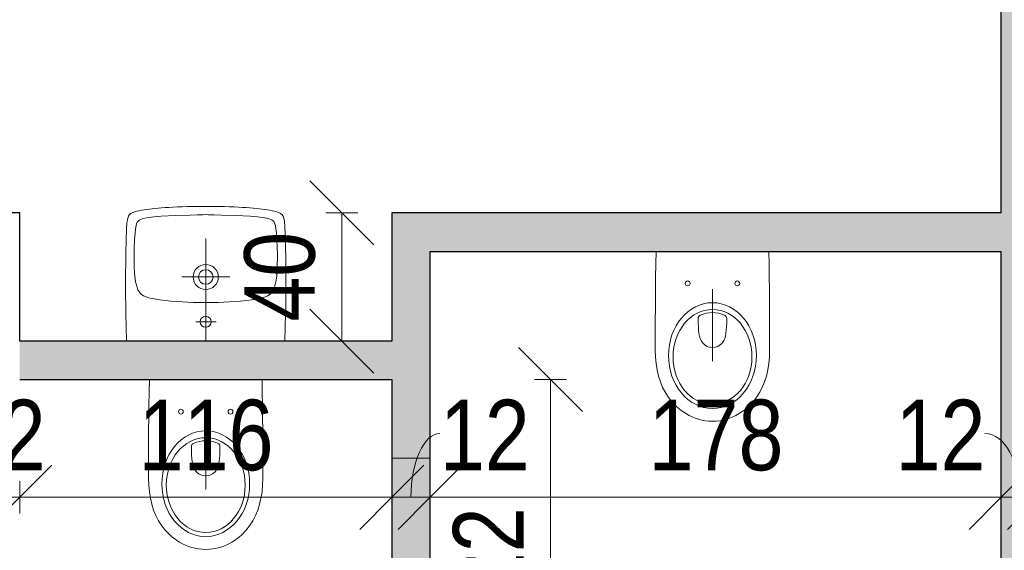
# Model space of a CAD drawing. Header units: centimetres. Extents: x -1737 to 22393, y -8842 to 3760.
# Tile 16 of 44: x -403 to -96, y 2099 to 2265. Entities that reach past the tile are written whole.
import ezdxf

# ---------------------------------------------------------------- set-up
doc = ezdxf.new("R2010")
doc.units = ezdxf.units.CM
for name, color, linetype, lineweight in [('A-ANNO-DIMS', 211, 'Continuous', 13), ('A-ANNO-DIMS-100', 211, 'Continuous', 13), ('A-WALL', 113, 'Continuous', 13), ('P-SANR-FIXT', 6, 'Continuous', 9)]:
    doc.layers.add(name, color=color, linetype=linetype, lineweight=lineweight)
doc.styles.add('Arial Narrow_1', font='ARIALN.TTF', dxfattribs={"height": 22})
doc.dimstyles.new('Diagonal_1_100__0_1_', dxfattribs={"dimscale": 30.48, "dimtxt": 22.515481, "dimasz": 0.656168, "dimexe": 0.164042, "dimexo": 0.0625, "dimgap": 0.065617, "dimtad": 1, "dimdec": 1, "dimrnd": 0.1, "dimdsep": 46, "dimtxsty": 'Arial Narrow_1', "dimblk1": 'OBLIQUE', "dimblk2": 'OBLIQUE', "dimsah": 1, "dimcen": 0.09, "dimazin": 0, "dimtfac": 1, "dimtdec": 4, "dimtix": 1, "dimtmove": 0, "dimatfit": 3, "dimfxl": 0.164042, "dimfxlon": 1, "dimtvp": 1, "dimtolj": 1, "dimtzin": 0, "dimarcsym": 2})
doc.dimstyles.new('Diagonal_1_100__0_1__1', dxfattribs={"dimscale": 30.48, "dimtxt": 22.515481, "dimasz": 0.656168, "dimexe": 0.164042, "dimexo": 0.0625, "dimgap": 0.065617, "dimtad": 1, "dimdec": 1, "dimrnd": 0.1, "dimdsep": 46, "dimtxsty": 'Arial Narrow_1', "dimblk1": 'OBLIQUE', "dimblk2": 'OBLIQUE', "dimsah": 1, "dimcen": 0.09, "dimazin": 0, "dimtfac": 1, "dimtdec": 4, "dimtix": 1, "dimtmove": 1, "dimatfit": 3, "dimfxl": 0.164042, "dimfxlon": 1, "dimtvp": 1, "dimtolj": 1, "dimtzin": 0, "dimarcsym": 2})

# ---------------------------------------------------------------- blocks, each defined once
blk = doc.blocks.new('Umywalka koło Nova Pro - Pro 50-1205816-3_piętro I __3_90 m_ - stan istniejący')
at = {"layer": 'P-SANR-FIXT'}
for p, q in [((-10.8, 45.84), (-10.24, 46.11)), ((-10.24, 46.11), (-10.8, 45.84)), ((-10.24, 46.11), (-9.61, 46.32)), ((-9.61, 46.32), (-10.24, 46.11)), ((-9.61, 46.32), (-8.94, 46.51)), ((-8.94, 46.51), (-9.61, 46.32)), ((-8.94, 46.51), (-8.25, 46.64)), ((-8.25, 46.64), (-8.94, 46.51)), ((-8.25, 46.64), (-7.5, 46.8)), ((-7.5, 46.8), (-8.25, 46.64)), ((-7.5, 46.8), (-6.73, 46.91)), ((-6.73, 46.91), (-7.5, 46.8)), ((-6.73, 46.91), (-5.93, 47.04)), ((-5.93, 47.04), (-6.73, 46.91)), ((-5.93, 47.04), (-5.1, 47.15)), ((-5.1, 47.15), (-5.93, 47.04)), ((-5.1, 47.15), (-4.2, 47.25)), ((-4.2, 47.25), (-5.1, 47.15)), ((-4.2, 47.25), (-3.27, 47.36)), ((-3.27, 47.36), (-4.2, 47.25)), ((-3.27, 47.36), (-2.28, 47.44)), ((-2.28, 47.44), (-3.27, 47.36)), ((-2.28, 47.44), (-1.24, 47.52)), ((-1.24, 47.52), (-2.28, 47.44)), ((-1.24, 47.52), (-0.15, 47.63)), ((-0.15, 47.63), (-1.24, 47.52)), ((-0.15, 47.63), (1.05, 47.71)), ((1.05, 47.71), (-0.15, 47.63)), ((1.05, 47.71), (2.3, 47.76)), ((2.3, 47.76), (1.05, 47.71)), ((2.3, 47.76), (3.66, 47.84)), ((3.66, 47.84), (2.3, 47.76)), ((3.66, 47.84), (5.12, 47.89)), ((5.12, 47.89), (3.66, 47.84)), ((5.12, 47.89), (6.72, 47.95)), ((6.72, 47.95), (5.12, 47.89)), ((6.72, 47.95), (8.45, 47.97)), ((8.45, 47.97), (6.72, 47.95)), ((8.45, 47.97), (10.4, 48)), ((10.4, 48), (8.45, 47.97)), ((10.4, 48), (14.63, 48)), ((14.63, 48), (10.4, 48)), ((14.63, 48), (16.55, 47.97)), ((16.55, 47.97), (14.63, 48)), ((16.55, 47.97), (18.31, 47.95)), ((18.31, 47.95), (16.55, 47.97)), ((18.31, 47.95), (19.88, 47.89)), ((19.88, 47.89), (18.31, 47.95)), ((19.88, 47.89), (21.34, 47.84)), ((21.34, 47.84), (19.88, 47.89)), ((21.34, 47.84), (22.7, 47.76)), ((22.7, 47.76), (21.34, 47.84)), ((22.7, 47.76), (23.98, 47.71)), ((23.98, 47.71), (22.7, 47.76)), ((23.98, 47.71), (25.15, 47.63)), ((25.15, 47.63), (23.98, 47.71)), ((25.15, 47.63), (26.24, 47.52)), ((26.24, 47.52), (25.15, 47.63)), ((26.24, 47.52), (27.31, 47.44)), ((27.31, 47.44), (26.24, 47.52)), ((27.31, 47.44), (28.29, 47.36)), ((28.29, 47.36), (27.31, 47.44)), ((28.29, 47.36), (29.23, 47.25)), ((29.23, 47.25), (28.29, 47.36)), ((29.23, 47.25), (30.1, 47.15)), ((30.1, 47.15), (29.23, 47.25)), ((30.1, 47.15), (30.93, 47.04)), ((30.93, 47.04), (30.1, 47.15)), ((30.93, 47.04), (31.76, 46.91)), ((31.76, 46.91), (30.93, 47.04)), ((31.76, 46.91), (32.5, 46.8)), ((32.5, 46.8), (31.76, 46.91)), ((32.5, 46.8), (33.25, 46.64)), ((33.25, 46.64), (32.5, 46.8)), ((33.25, 46.64), (33.97, 46.51)), ((33.97, 46.51), (33.25, 46.64)), ((33.97, 46.51), (34.63, 46.32)), ((34.63, 46.32), (33.97, 46.51)), ((34.63, 46.32), (35.24, 46.11)), ((35.24, 46.11), (34.63, 46.32)), ((35.24, 46.11), (35.8, 45.84)), ((35.8, 45.84), (35.24, 46.11)), ((-12.08, 42.81), (-12, 43.37)), ((-12, 43.37), (-11.92, 43.87)), ((-11.92, 43.87), (-11.82, 44.38)), ((-11.82, 44.38), (-11.71, 44.67)), ((-11.6, 44.96), (-11.79, 44.38)), ((-11.71, 44.67), (-11.6, 44.96)), ((-11.6, 44.96), (-11.26, 45.47)), ((-11.26, 45.47), (-11.6, 44.96)), ((-11.26, 45.47), (-10.8, 45.84)), ((-10.8, 45.84), (-11.26, 45.47)), ((-9.05, 42.59), (-8.86, 43.1)), ((-8.86, 43.1), (-8.7, 43.34)), ((-8.7, 43.34), (-8.51, 43.55)), ((-8.51, 43.55), (-8.03, 43.85)), ((-8.03, 43.85), (-7.53, 44.06)), ((-7.53, 44.06), (-6.97, 44.22)), ((-6.97, 44.22), (-5.88, 44.43)), ((-5.88, 44.43), (-3.64, 44.75)), ((-3.64, 44.75), (-1.4, 44.94)), ((-1.4, 44.94), (3.1, 45.18)), ((3.1, 45.18), (7.6, 45.31)), ((7.6, 45.31), (9.86, 45.39)), ((9.86, 45.39), (11.04, 45.42)), ((11.04, 45.42), (11.7, 45.42)), ((11.7, 45.42), (12.5, 45.44)), ((12.5, 45.44), (13.3, 45.42)), ((13.3, 45.42), (13.99, 45.42)), ((13.99, 45.42), (15.14, 45.39)), ((15.14, 45.39), (17.4, 45.31)), ((17.4, 45.31), (21.9, 45.18)), ((21.9, 45.18), (26.4, 44.94)), ((26.4, 44.94), (28.64, 44.75)), ((28.64, 44.75), (30.88, 44.43)), ((30.88, 44.43), (31.97, 44.22)), ((31.97, 44.22), (32.53, 44.06)), ((32.53, 44.06), (33.06, 43.85)), ((33.06, 43.85), (33.54, 43.55)), ((33.54, 43.55), (33.73, 43.34)), ((33.73, 43.34), (33.86, 43.1)), ((33.86, 43.1), (34.07, 42.59)), ((35.8, 45.84), (36.28, 45.47)), ((36.28, 45.47), (35.8, 45.84)), ((36.28, 45.47), (36.6, 44.96)), ((36.6, 44.96), (36.28, 45.47)), ((36.6, 44.96), (36.82, 44.38)), ((36.82, 44.38), (36.92, 43.87)), ((36.92, 43.87), (37.03, 43.37)), ((37.03, 43.37), (37.08, 42.81)), ((-12.24, 39.61), (-12.22, 40.28)), ((-12.22, 40.28), (-12.19, 40.94)), ((-12.19, 40.94), (-12.16, 41.58)), ((-12.16, 41.58), (-12.14, 42.22)), ((-12.14, 42.22), (-12.08, 42.81)), ((-9.53, 39.82), (-9.39, 40.94)), ((-9.39, 40.94), (-9.21, 42.03)), ((-9.21, 42.03), (-9.05, 42.59)), ((34.07, 42.59), (34.21, 42.03)), ((34.21, 42.03), (34.39, 40.94)), ((34.39, 40.94), (34.53, 39.82)), ((37.08, 42.81), (37.14, 42.22)), ((37.14, 42.22), (37.16, 41.58)), ((37.16, 41.58), (37.19, 40.94)), ((37.19, 40.94), (37.22, 40.28)), ((37.22, 40.28), (37.24, 39.61)), ((-12.35, 36.65), (-12.32, 37.43)), ((-12.32, 37.43), (-12.3, 38.17)), ((-12.3, 38.17), (-12.27, 38.89)), ((-12.27, 38.89), (-12.24, 39.61)), ((-9.79, 35.32), (-9.71, 37.56)), ((-9.71, 37.56), (-9.53, 39.82)), ((12.5, 6), (12.5, 38)), ((34.53, 39.82), (34.71, 37.56)), ((34.71, 37.56), (34.82, 35.32)), ((37.24, 39.61), (37.27, 38.89)), ((37.27, 38.89), (37.3, 38.17)), ((37.3, 38.17), (37.32, 37.43)), ((37.32, 37.43), (37.35, 36.65)), ((-12.4, 33.88), (-12.38, 35.06)), ((-12.4, 33.3), (-12.4, 33.88)), ((-12.38, 35.06), (-12.35, 35.88)), ((-12.35, 35.88), (-12.35, 36.65)), ((-9.84, 33.06), (-9.79, 35.32)), ((34.82, 35.32), (34.84, 33.06)), ((37.35, 36.65), (37.35, 35.88)), ((37.35, 35.88), (37.38, 35.06)), ((37.38, 35.06), (37.4, 33.88)), ((37.4, 33.88), (37.43, 33.3)), ((-12.46, 30.5), (-12.43, 31.46)), ((-12.43, 32.39), (-12.4, 33.3)), ((-12.43, 31.46), (-12.43, 32.39)), ((-9.76, 28.56), (-9.84, 33.06)), ((34.84, 33.06), (34.76, 28.56)), ((37.43, 33.3), (37.43, 32.39)), ((37.43, 32.39), (37.46, 31.46)), ((37.46, 31.46), (37.46, 30.5)), ((-12.48, 27.81), (-12.46, 29.49)), ((-12.48, 26.13), (-12.48, 27.81)), ((-12.46, 29.49), (-12.46, 30.5)), ((-9.74, 27.87), (-9.76, 28.56)), ((-9.71, 27.55), (-9.74, 27.87)), ((34.74, 27.87), (34.71, 27.55)), ((34.76, 28.56), (34.74, 27.87)), ((37.46, 30.5), (37.48, 29.49)), ((37.48, 29.49), (37.48, 27.81)), ((37.48, 27.81), (37.51, 26.13)), ((-12.51, 24.3), (-12.48, 26.13)), ((-9.69, 27.15), (-9.71, 27.55)), ((-9.61, 26.27), (-9.69, 27.15)), ((-9.37, 24.54), (-9.61, 26.27)), ((20.01, 26), (5.01, 26)), ((34.63, 26.27), (34.37, 24.54)), ((34.69, 27.15), (34.63, 26.27)), ((34.71, 27.55), (34.69, 27.15)), ((37.51, 26.13), (37.51, 22.27)), ((-12.48, 22.27), (-12.51, 24.3)), ((-12.48, 19.98), (-12.48, 22.27)), ((-8.91, 22.86), (-9.37, 24.54)), ((-8.62, 22.03), (-8.91, 22.86)), ((-8.19, 21.26), (-8.62, 22.03)), ((33.62, 22.03), (33.19, 21.26)), ((33.91, 22.86), (33.62, 22.03)), ((34.37, 24.54), (33.91, 22.86)), ((37.51, 22.27), (37.48, 19.98)), ((-12.45, 17.35), (-12.48, 19.98)), ((-7.93, 20.91), (-8.19, 21.26)), ((-7.61, 20.62), (-7.93, 20.91)), ((-6.89, 20.14), (-7.61, 20.62)), ((-6.09, 19.8), (-6.89, 20.14)), ((-5.24, 19.53), (-6.09, 19.8)), ((-3.53, 19.16), (-5.24, 19.53)), ((-1.83, 18.89), (-3.53, 19.16)), ((1.66, 18.49), (-1.83, 18.89)), ((5.15, 18.2), (1.66, 18.49)), ((23.34, 18.49), (19.88, 18.2)), ((26.83, 18.89), (23.34, 18.49)), ((28.56, 19.16), (26.83, 18.89)), ((30.26, 19.53), (28.56, 19.16)), ((31.09, 19.8), (30.26, 19.53)), ((31.89, 20.14), (31.09, 19.8)), ((32.61, 20.62), (31.89, 20.14)), ((32.93, 20.91), (32.61, 20.62)), ((33.19, 21.26), (32.93, 20.91)), ((37.48, 19.98), (37.45, 17.35)), ((-12.4, 14.28), (-12.45, 17.35)), ((8.64, 18.06), (5.15, 18.2)), ((10.37, 18.01), (8.64, 18.06)), ((14.63, 18.01), (10.37, 18.01)), ((16.36, 18.06), (14.63, 18.01)), ((19.88, 18.2), (16.36, 18.06)), ((37.45, 17.35), (37.4, 14.28)), ((-12.32, 10.58), (-12.4, 14.28)), ((37.4, 14.28), (37.32, 10.58)), ((-12.19, 6), (-12.32, 10.58)), ((15.72, 12.02), (9.46, 12.02)), ((37.32, 10.58), (37.19, 6))]:
    blk.add_line(p, q, dxfattribs=at)
for centre, radius in [((12.51, 26), 3.92), ((12.51, 26), 2.28), ((12.5, 12.02), 1.72)]:
    blk.add_circle(centre, radius, dxfattribs=at)
blk = doc.blocks.new('Miska ustępowa Nova Pro - Type 1-1223710-3_piętro I __3_90 m_ - stan istniejący')
at = {"layer": 'P-SANR-FIXT'}
for p, q in [((8.15, 58.36), (7.14, 58.04)), ((9.18, 58.63), (8.15, 58.36)), ((10.24, 58.83), (9.18, 58.63)), ((11.35, 58.95), (10.24, 58.83)), ((12.51, 59), (11.35, 58.95)), ((13.65, 58.95), (12.51, 59)), ((14.76, 58.83), (13.65, 58.95)), ((15.82, 58.63), (14.76, 58.83)), ((16.85, 58.36), (15.82, 58.63)), ((17.86, 58.04), (16.85, 58.36)), ((2.72, 55.62), (1.98, 55.03)), ((3.54, 56.19), (2.72, 55.62)), ((4.37, 56.71), (3.54, 56.19)), ((5.26, 57.2), (4.37, 56.71)), ((6.17, 57.64), (5.26, 57.2)), ((7.14, 58.04), (6.17, 57.64)), ((18.83, 57.64), (17.86, 58.04)), ((19.74, 57.2), (18.83, 57.64)), ((20.63, 56.71), (19.74, 57.2)), ((21.46, 56.19), (20.63, 56.71)), ((22.28, 55.62), (21.46, 56.19)), ((23.02, 55.03), (22.28, 55.62)), ((-0.04, 53.06), (-1.2, 51.63)), ((1.27, 54.39), (-0.04, 53.06)), ((1.98, 55.03), (1.27, 54.39)), ((23.73, 54.39), (23.02, 55.03)), ((25.04, 53.06), (23.73, 54.39)), ((26.2, 51.63), (25.04, 53.06)), ((-2.19, 50.07), (-3.03, 48.44)), ((-1.2, 51.63), (-2.19, 50.07)), ((27.19, 50.07), (26.2, 51.63)), ((28.03, 48.44), (27.19, 50.07)), ((-3.74, 46.72), (-4.31, 44.89)), ((-3.03, 48.44), (-3.74, 46.72)), ((28.74, 46.72), (28.03, 48.44)), ((29.31, 44.89), (28.74, 46.72)), ((-4.73, 42.99), (-5.05, 41.02)), ((-4.31, 44.89), (-4.73, 42.99)), ((29.75, 42.99), (29.31, 44.89)), ((30.05, 41.02), (29.75, 42.99)), ((-5.05, 41.02), (-5.24, 38.97)), ((12.5, 17.77), (12.5, 40.26)), ((30.24, 38.97), (30.05, 41.02)), ((-5.24, 38.97), (-5.32, 36.85)), ((-5.32, 36.85), (-5.32, 29.36)), ((30.32, 36.85), (30.24, 38.97)), ((30.32, 29.36), (30.32, 36.85)), ((8.69, 33.15), (8.96, 33.77)), ((8.96, 33.77), (9.26, 34.31)), ((9.26, 34.31), (9.6, 34.76)), ((9.6, 34.76), (9.97, 35.1)), ((9.97, 35.1), (10.37, 35.4)), ((10.37, 35.4), (10.79, 35.64)), ((10.79, 35.64), (11.21, 35.82)), ((11.21, 35.82), (11.62, 35.94)), ((11.62, 35.94), (12.51, 36.04)), ((12.51, 36.04), (13.38, 35.94)), ((13.38, 35.94), (13.8, 35.82)), ((13.8, 35.82), (14.24, 35.64)), ((14.24, 35.64), (14.63, 35.4)), ((14.63, 35.4), (15.03, 35.1)), ((15.03, 35.1), (15.4, 34.76)), ((15.4, 34.76), (15.74, 34.31)), ((15.74, 34.31), (16.04, 33.77)), ((16.04, 33.77), (16.31, 33.15)), ((8.2, 30.61), (8.32, 31.58)), ((8.32, 31.58), (8.47, 32.41)), ((8.47, 32.41), (8.69, 33.15)), ((16.31, 33.15), (16.53, 32.41)), ((16.53, 32.41), (16.71, 31.58)), ((16.71, 31.58), (16.83, 30.61)), ((-5.32, 29.36), (-5.29, 21.78)), ((8.05, 28.3), (8.1, 29.53)), ((8.05, 26.94), (8.05, 28.3)), ((8.1, 29.53), (8.2, 30.61)), ((16.83, 30.61), (16.9, 29.53)), ((16.9, 29.53), (16.95, 28.3)), ((16.95, 28.3), (16.95, 26.94)), ((30.29, 21.78), (30.32, 29.36)), ((8.1, 26.62), (8.05, 26.94)), ((8.22, 26.32), (8.1, 26.62)), ((8.42, 26.08), (8.22, 26.32)), ((8.67, 25.9), (8.42, 26.08)), ((9.6, 25.56), (8.67, 25.9)), ((10.56, 25.29), (9.6, 25.56)), ((11.53, 25.14), (10.56, 25.29)), ((12.51, 25.09), (11.53, 25.14)), ((13.47, 25.14), (12.51, 25.09)), ((14.44, 25.29), (13.47, 25.14)), ((15.4, 25.56), (14.44, 25.29)), ((16.34, 25.9), (15.4, 25.56)), ((16.58, 26.08), (16.34, 25.9)), ((16.78, 26.32), (16.58, 26.08)), ((16.93, 26.62), (16.78, 26.32)), ((16.95, 26.94), (16.93, 26.62)), ((-5.29, 21.78), (-5.24, 17.94)), ((30.27, 17.94), (30.29, 21.78)), ((-5.24, 17.94), (-5.2, 14.02)), ((30.22, 14.02), (30.27, 17.94)), ((-5.2, 14.02), (-5.15, 10.04)), ((30.15, 10.04), (30.22, 14.02)), ((-5.15, 10.04), (-5.05, 6)), ((30.05, 6), (30.15, 10.04))]:
    blk.add_line(p, q, dxfattribs=at)
for centre in [(4.76, 16), (20.24, 16)]:
    blk.add_circle(centre, 0.752, dxfattribs=at)
for centre, major_axis, ratio in [((12.5, 38.51), (0, 16.5), 0.830338), ((12.5, 38.92), (0, 14.8), 0.83084)]:
    blk.add_ellipse(centre, major_axis=major_axis, ratio=ratio, dxfattribs=at)
blk = doc.blocks.new('DIMBLOCK184-3_piętro I __3_90 m_ - stan istniejący')
at = {"layer": 'A-ANNO-DIMS-100'}
for p, q in [((-237.1, 2152.33), (-247.1, 2162.33)), ((-242.1, 2152.33), (-232.1, 2152.33)), ((-237.1, 2152.33), (-242.1, 2152.33)), ((-237.1, 2030.33), (-237.1, 2152.33)), ((-237.1, 2152.33), (-227.1, 2142.33)), ((-237.1, 2030.33), (-247.1, 2040.33)), ((-242.1, 2030.33), (-232.1, 2030.33)), ((-237.1, 2030.33), (-242.1, 2030.33)), ((-237.1, 2030.33), (-227.1, 2020.33))]:
    blk.add_line(p, q, dxfattribs=at)
at = {"layer": 'A-ANNO-DIMS-100', "color": 0, "insert": (-267.53, 2070.42), "char_height": 22, "width": 50.1774, "attachment_point": 1, "rotation": 90, "line_spacing_factor": 0.974696, "style": 'Arial Narrow_1'}
blk.add_mtext('122', dxfattribs=at)
blk = doc.blocks.new('_Oblique')
at = {"color": 0, "linetype": 'ByBlock', "lineweight": -2}
blk.add_line((-0.5, -0.5), (0.5, 0.5), dxfattribs=at)
blk = doc.blocks.new('DIMBLOCK190-3_piętro I __3_90 m_ - stan istniejący')
at = {"layer": 'A-ANNO-DIMS-100'}
for p, q in [((-96.62, 2115.6), (-86.62, 2125.6)), ((-84.62, 2115.6), (-74.62, 2125.6)), ((-96.62, 2110.6), (-96.62, 2120.6)), ((-84.62, 2110.6), (-84.62, 2120.6)), ((-96.62, 2115.6), (-106.62, 2105.6)), ((-84.62, 2115.6), (-96.62, 2115.6)), ((-96.62, 2115.6), (-96.62, 2110.6)), ((-84.62, 2115.6), (-94.62, 2105.6)), ((-84.62, 2115.6), (-84.62, 2110.6))]:
    blk.add_line(p, q, dxfattribs=at)
blk.add_ellipse((-101.66, 2115.6), major_axis=(0, 19.87), ratio=0.555357, start_param=4.712389, end_param=6.283185, dxfattribs=at)
at = {"layer": 'A-ANNO-DIMS-100', "color": 0, "insert": (-129.53, 2146.04), "char_height": 22, "width": 33.4516, "attachment_point": 1, "line_spacing_factor": 0.974696, "style": 'Arial Narrow_1'}
blk.add_mtext('12', dxfattribs=at)
blk = doc.blocks.new('DIMBLOCK191-3_piętro I __3_90 m_ - stan istniejący')
at = {"layer": 'A-ANNO-DIMS-100'}
for p, q in [((-274.62, 2115.6), (-264.62, 2125.6)), ((-96.62, 2115.6), (-86.62, 2125.6)), ((-274.62, 2110.6), (-274.62, 2120.6)), ((-96.62, 2110.6), (-96.62, 2120.6)), ((-274.62, 2115.6), (-284.62, 2105.6)), ((-96.62, 2115.6), (-274.62, 2115.6)), ((-274.62, 2115.6), (-274.62, 2110.6)), ((-96.62, 2115.6), (-106.62, 2105.6)), ((-96.62, 2115.6), (-96.62, 2110.6))]:
    blk.add_line(p, q, dxfattribs=at)
at = {"layer": 'A-ANNO-DIMS-100', "color": 0, "insert": (-206.53, 2146.04), "char_height": 22, "width": 50.1774, "attachment_point": 1, "line_spacing_factor": 0.974696, "style": 'Arial Narrow_1'}
blk.add_mtext('178', dxfattribs=at)
blk = doc.blocks.new('DIMBLOCK192-3_piętro I __3_90 m_ - stan istniejący')
at = {"layer": 'A-ANNO-DIMS-100'}
for p, q in [((-286.62, 2115.6), (-276.62, 2125.6)), ((-274.62, 2115.6), (-264.62, 2125.6)), ((-286.62, 2110.6), (-286.62, 2120.6)), ((-274.62, 2110.6), (-274.62, 2120.6)), ((-286.62, 2115.6), (-296.62, 2105.6)), ((-274.62, 2115.6), (-286.62, 2115.6)), ((-286.62, 2115.6), (-286.62, 2110.6)), ((-274.62, 2115.6), (-284.62, 2105.6)), ((-274.62, 2115.6), (-274.62, 2110.6))]:
    blk.add_line(p, q, dxfattribs=at)
blk.add_ellipse((-271.62, 2115.6), major_axis=(0, 19.87), ratio=0.453102, start_param=0, end_param=1.570796, dxfattribs=at)
at = {"layer": 'A-ANNO-DIMS-100', "color": 0, "insert": (-271.62, 2146.04), "char_height": 22, "width": 33.4516, "attachment_point": 1, "line_spacing_factor": 0.974696, "style": 'Arial Narrow_1'}
blk.add_mtext('12', dxfattribs=at)
blk = doc.blocks.new('DIMBLOCK193-3_piętro I __3_90 m_ - stan istniejący')
at = {"layer": 'A-ANNO-DIMS-100'}
for p, q in [((-402.62, 2115.6), (-392.62, 2125.6)), ((-286.62, 2115.6), (-276.62, 2125.6)), ((-402.62, 2110.6), (-402.62, 2120.6)), ((-286.62, 2110.6), (-286.62, 2120.6)), ((-402.62, 2115.6), (-412.62, 2105.6)), ((-286.62, 2115.6), (-402.62, 2115.6)), ((-402.62, 2115.6), (-402.62, 2110.6)), ((-286.62, 2115.6), (-296.62, 2105.6)), ((-286.62, 2115.6), (-286.62, 2110.6))]:
    blk.add_line(p, q, dxfattribs=at)
at = {"layer": 'A-ANNO-DIMS-100', "color": 0, "insert": (-365.53, 2146.04), "char_height": 22, "width": 50.1774, "attachment_point": 1, "line_spacing_factor": 0.974696, "style": 'Arial Narrow_1'}
blk.add_mtext('116', dxfattribs=at)
blk = doc.blocks.new('DIMBLOCK194-3_piętro I __3_90 m_ - stan istniejący')
at = {"layer": 'A-ANNO-DIMS-100'}
for p, q in [((-414.62, 2115.6), (-404.62, 2125.6)), ((-402.62, 2115.6), (-392.62, 2125.6)), ((-414.62, 2110.6), (-414.62, 2120.6)), ((-402.62, 2110.6), (-402.62, 2120.6)), ((-414.62, 2115.6), (-424.62, 2105.6)), ((-402.62, 2115.6), (-414.62, 2115.6)), ((-414.62, 2115.6), (-414.62, 2110.6)), ((-402.62, 2115.6), (-412.62, 2105.6)), ((-402.62, 2115.6), (-402.62, 2110.6))]:
    blk.add_line(p, q, dxfattribs=at)
at = {"layer": 'A-ANNO-DIMS-100', "color": 0, "insert": (-422.56, 2146.04), "char_height": 22, "width": 33.4516, "attachment_point": 1, "line_spacing_factor": 0.974696, "style": 'Arial Narrow_1'}
blk.add_mtext('12', dxfattribs=at)
blk = doc.blocks.new('DIMBLOCK204-3_piętro I __3_90 m_ - stan istniejący')
at = {"layer": 'A-ANNO-DIMS-100'}
for p, q in [((-302.19, 2204.33), (-312.19, 2214.33)), ((-307.19, 2204.33), (-297.19, 2204.33)), ((-302.19, 2204.33), (-307.19, 2204.33)), ((-302.19, 2164.33), (-302.19, 2204.33)), ((-302.19, 2204.33), (-292.19, 2194.33)), ((-302.19, 2164.33), (-312.19, 2174.33)), ((-307.19, 2164.33), (-297.19, 2164.33)), ((-302.19, 2164.33), (-307.19, 2164.33)), ((-302.19, 2164.33), (-292.19, 2154.33))]:
    blk.add_line(p, q, dxfattribs=at)
at = {"layer": 'A-ANNO-DIMS-100', "color": 0, "insert": (-332.62, 2170.39), "char_height": 22, "width": 33.4516, "attachment_point": 1, "rotation": 90, "line_spacing_factor": 0.974696, "style": 'Arial Narrow_1'}
blk.add_mtext('40', dxfattribs=at)

msp = doc.modelspace()

# ---------------------------------------------------------------- hatches: boundary and pattern name
at = {"layer": 'A-WALL', "lineweight": 5}
msp.add_hatch(color=254, dxfattribs=at).paths.add_polyline_path([(-96.62, 1845.33), (-84.62, 1845.33), (-84.62, 2793.33), (-96.62, 2793.33), (-96.62, 1922.92)], flags=0)
at = {"layer": 'A-WALL'}
for points in [[(-286.62, 2192.33), (-96.62, 2192.33), (-96.62, 2204.33), (-286.62, 2204.33)], [(-402.62, 2152.33), (-286.62, 2152.33), (-286.62, 2164.33), (-402.62, 2164.33), (-402.62, 2157.77)], [(-274.62, 2036.83), (-274.62, 2127.83), (-286.62, 2127.83), (-286.62, 2036.83)]]:
    msp.add_hatch(color=9, dxfattribs=at).paths.add_polyline_path(points, flags=0)
h = msp.add_hatch(color=9, dxfattribs=at)
h.paths.add_polyline_path([(-274.62, 1845.33), (-274.62, 2018.33), (-286.62, 2018.33), (-286.62, 1845.33)], flags=0)
h.paths.add_polyline_path([(-274.62, 2030.33), (-274.62, 2036.83), (-286.62, 2036.83), (-286.62, 2030.33)], flags=0)
h.paths.add_polyline_path([(-286.62, 2127.83), (-274.62, 2127.83), (-274.62, 2192.33), (-286.62, 2192.33), (-286.62, 2152.33)], flags=0)

# ---------------------------------------------------------------- linework, layer by layer
at = {"layer": 'A-WALL', "color": 7, "lineweight": 25}
for p, q in [((-96.62, 2204.33), (-96.62, 2816.33)), ((-402.62, 2204.33), (-620.62, 2204.33)), ((-402.62, 2164.33), (-402.62, 2204.33)), ((-96.62, 2204.33), (-286.62, 2204.33)), ((-286.62, 2204.33), (-286.62, 2164.33)), ((-274.62, 2192.33), (-96.62, 2192.33)), ((-274.62, 2030.33), (-274.62, 2192.33)), ((-96.62, 2030.33), (-96.62, 2192.33)), ((-286.62, 2164.33), (-402.62, 2164.33)), ((-402.62, 2152.33), (-286.62, 2152.33)), ((-286.62, 2152.33), (-286.62, 2030.33))]:
    msp.add_line(p, q, dxfattribs=at)
at = {"layer": 'A-WALL'}
msp.add_line((-286.62, 2127.83), (-274.62, 2127.83), dxfattribs=at)

# ---------------------------------------------------------------- block references
at = {"layer": 'P-SANR-FIXT'}
msp.add_blockref('Umywalka koło Nova Pro - Pro 50-1205816-3_piętro I __3_90 m_ - stan istniejący', (-357.12, 2158.33), dxfattribs=at)
at = {"layer": 'P-SANR-FIXT', "rotation": 180}
for p in [(-174.12, 2198.33), (-332.12, 2158.33)]:
    msp.add_blockref('Miska ustępowa Nova Pro - Type 1-1223710-3_piętro I __3_90 m_ - stan istniejący', p, dxfattribs=at)

# ---------------------------------------------------------------- dimensions: what is measured, and where the dimension line sits
at = {"layer": 'A-ANNO-DIMS'}
for base, p1, p2, angle, override, picture, middle in [((-302.19, 2204.33), (-307.19, 2164.33), (-307.19, 2204.33), 90, {"dimpost": '<>', "dimfxl": 40}, 'DIMBLOCK204-3_piętro I __3_90 m_ - stan istniejący', (-315.42, 2184.33)), ((-237.1, 2152.33), (-242.1, 2030.33), (-242.1, 2152.33), 90, {"dimpost": '<>', "dimfxl": 122}, 'DIMBLOCK184-3_piętro I __3_90 m_ - stan istniejący', (-250.15, 2091.33)), ((-402.62, 2115.6), (-286.62, 2110.6), (-402.62, 2110.6), 0, {"dimpost": '<>', "dimfxl": 116}, 'DIMBLOCK193-3_piętro I __3_90 m_ - stan istniejący', (-344.62, 2128.84)), ((-274.62, 2115.6), (-96.62, 2110.6), (-274.62, 2110.6), 0, {"dimpost": '<>', "dimfxl": 178}, 'DIMBLOCK191-3_piętro I __3_90 m_ - stan istniejący', (-185.62, 2128.84))]:
    dim = msp.add_linear_dim(base=base, p1=p1, p2=p2, angle=angle, dimstyle='Diagonal_1_100__0_1_', override=override, dxfattribs=at)
    dim.commit()
    dim.dimension.update_dxf_attribs({"geometry": picture, "text_midpoint": middle})
dim = msp.add_linear_dim(base=(-414.62, 2115.6), p1=(-402.62, 2110.6), p2=(-414.62, 2110.6), dimstyle='Diagonal_1_100__0_1_', override={"dimpost": '<>', "dimfxl": 12}, dxfattribs=at)
dim.commit()
dim.dimension.update_dxf_attribs({"geometry": 'DIMBLOCK194-3_piętro I __3_90 m_ - stan istniejący', "text_midpoint": (-408.62, 2128.65)})
for base, p1, p2, picture, middle in [((-286.62, 2115.6), (-274.62, 2110.6), (-286.62, 2110.6), 'DIMBLOCK192-3_piętro I __3_90 m_ - stan istniejący', (-254.89, 2131.37)), ((-96.62, 2115.6), (-84.62, 2110.6), (-96.62, 2110.6), 'DIMBLOCK190-3_piętro I __3_90 m_ - stan istniejący', (-112.81, 2131.37))]:
    dim = msp.add_linear_dim(base=base, p1=p1, p2=p2, dimstyle='Diagonal_1_100__0_1__1', override={"dimpost": '<>', "dimfxl": 12}, dxfattribs=at)
    dim.commit()
    dim.dimension.update_dxf_attribs({"geometry": picture, "text_midpoint": middle, "dimtype": 160})

doc.saveas('drawing.dxf')
